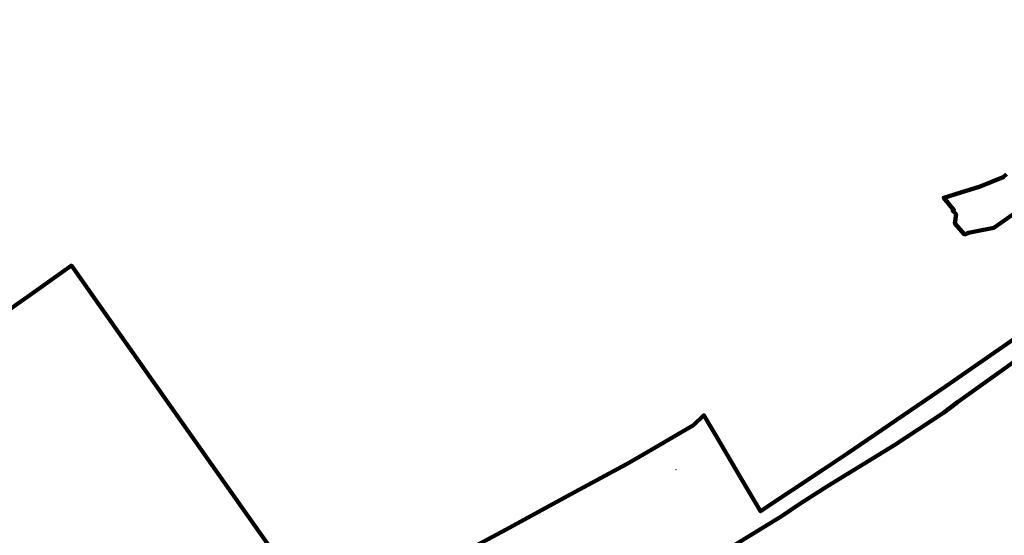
# Model space of a CAD drawing. Extents: x 168554 to 174410, y 515675 to 521218.
# Tile 74 of 110: x 171808 to 172050, y 519084 to 519211. Entities that reach past the tile are written whole.
import ezdxf

# ---------------------------------------------------------------- set-up
doc = ezdxf.new("R2010")
doc.units = 0
doc.header["$MEASUREMENT"] = 0
for name, color, linetype, lineweight in [('Algemeen - 1411 Basislijnen deelgebieden', 5, 'Continuous', 90), ('Deelgebied 3.1 - 1070 Ondergrond ontwerp', 7, 'Continuous', 9), ('Fasering 1', 71, 'Continuous', 0)]:
    doc.layers.add(name, color=color, linetype=linetype, lineweight=lineweight)

msp = doc.modelspace()

# ---------------------------------------------------------------- linework, layer by layer
at = {"layer": 'Algemeen - 1411 Basislijnen deelgebieden'}
for points in [[(172050.86, 519172.97), (172050.08, 519172.25), (172044.39, 519169.98), (172039.67, 519168.46), (172035.42, 519167.19), (172037.95, 519164.18), (172037.65, 519163.94), (172038.45, 519163.12), (172038.19, 519160.88), (172040.51, 519158.15), (172041.52, 519158.53), (172043.15, 519158.87), (172047.74, 519159.82), (172120.83, 519211.04)], [(171877.95, 519065.08), (171877.16, 519066.29), (171879.13, 519067.35), (171855.11, 519101.44), (171827.09, 519141.19), (171820.52, 519150.51), (171809.66, 519142.84), (171799.43, 519135.62), (171798.65, 519136.73), (171770.94, 519176.13), (171752.52, 519163.06), (171745.08, 519157.76), (171701.27, 519126.49), (171728.85, 519087.24), (171734.97, 519091.55), (171778.9, 519029.01)], [(172082.3, 519152.9), (172035.9, 519120.7), (172011.59, 519104.12), (172005.65, 519100.18), (171990.31, 519090), (171985.63, 519097.92), (171979.17, 519108.84), (171977.71, 519111.31), (171976.34, 519113.62), (171973.75, 519111.18), (171959.55, 519102.87), (171957.26, 519101.63), (171943.53, 519094.19), (171927.63, 519085.54), (171912.61, 519077.5), (171900.33, 519071.59), (171897.43, 519071.01), (171888.27, 519066.44), (171885.07, 519064.75), (171882.08, 519063.17), (171879.95, 519062.04), (171879.62, 519062.54), (171878.58, 519064.12), (171877.95, 519065.08)], [(171860.12, 519020.01), (171863.7, 519021.4), (171880.4, 519028.4), (171898.1, 519036.5), (171951.8, 519063.7), (171973, 519075.4), (171984, 519081.7), (171995.4, 519088.7), (172000, 519091.8), (172006.8, 519096.2), (172023.1, 519106.2), (172035.4, 519114.2), (172038.8, 519116.9), (172086.6, 519151)]]:
    msp.add_lwpolyline(points, dxfattribs=at)
at = {"layer": 'Deelgebied 3.1 - 1070 Ondergrond ontwerp'}
msp.add_arc((172771.47, 518067.5), 1230.02, 121.77757, 126.60568, dxfattribs=at)
at = {"layer": 'Fasering 1'}
msp.add_point((171969.49, 519100.27), dxfattribs=at)

doc.saveas('drawing.dxf')
